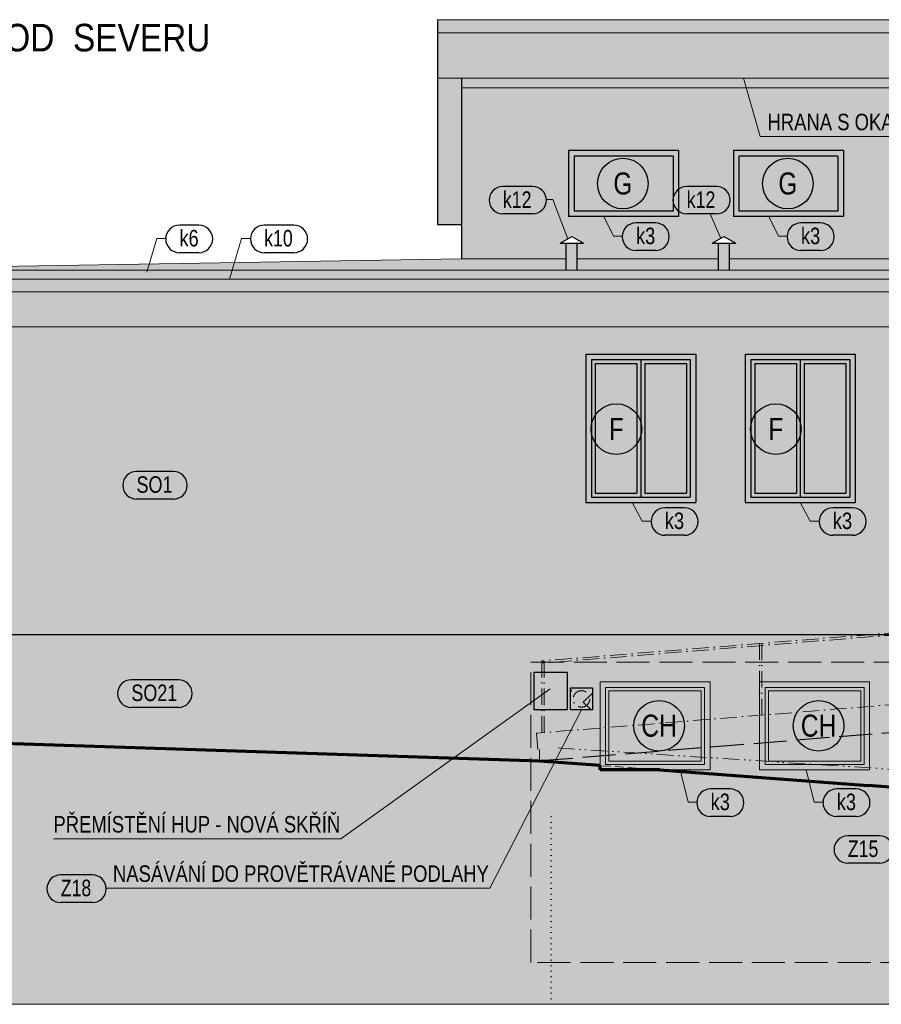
# Model space of a CAD drawing. Header units: millimetres. Extents: x -102573 to 74941, y -39020 to -17940.
# Tile 8 of 19: x -16156 to -8321, y -39020 to -30071. Entities that reach past the tile are written whole.
import ezdxf

# ---------------------------------------------------------------- set-up
doc = ezdxf.new("R2010")
doc.units = ezdxf.units.MM
for name, pattern in [('Carkovana 2x_1', [390, 300, -90]), ('Cerchovana_1', [250, 150, -50, 0, -50]), ('JIS_02_1.2', [115, 75, -40]), ('JIS_08_37', [50, 0, -50]), ('JIS_09_15', [300, 150, -50, 0, -50, 0, -50])]:
    doc.linetypes.add(name, pattern=pattern)
for name, color, linetype, lineweight in [('XR$1$POHLEDY - NOVÝ STAV_1', 7, 'Continuous', 25), ('XR$2$POHLEDY - KLEMPÍŘINA_1', 7, 'Continuous', 25), ('XR$3$POHLEDY - FILING_1', 7, 'Continuous', 25)]:
    doc.layers.add(name, color=color, linetype=linetype, lineweight=lineweight)
doc.styles.add('ARIAL', font='ARIAL.TTF')

# ---------------------------------------------------------------- blocks, each defined once
blk = doc.blocks.new('KOMPLEXNÍ OBJEKT_39')
at = {"layer": 'XR$3$POHLEDY - FILING_1', "linetype": 'Continuous', "lineweight": 13}
h = blk.add_hatch(color=251, dxfattribs=at)
h.paths.add_polyline_path([(-10877.8, -36890.2), (-9877.8, -36890.2), (-9877.8, -36090.2), (-10877.8, -36090.2)])
h.paths.add_polyline_path([(-10827.8, -36840.2), (-10827.8, -36140.2), (-9927.8, -36140.2), (-9927.8, -36840.2)], flags=16)
h = blk.add_hatch(color=251, dxfattribs=at)
h.paths.add_polyline_path([(-10827.8, -36840.2), (-9927.8, -36840.2), (-9927.8, -36140.2), (-10827.8, -36140.2)])
h.paths.add_polyline_path([(-9957.8, -36810.2), (-10797.8, -36810.2), (-10797.8, -36170.2), (-9957.8, -36170.2)], flags=16)
blk.add_hatch(color=9, dxfattribs=at).paths.add_polyline_path([(-10797.8, -36810.2), (-9957.8, -36810.2), (-9957.8, -36170.2), (-10797.8, -36170.2)])
blk = doc.blocks.new('KOMPLEXNÍ OBJEKT_40')
at = {"layer": 'XR$3$POHLEDY - FILING_1', "linetype": 'Continuous', "lineweight": 13}
h = blk.add_hatch(color=251, dxfattribs=at)
h.paths.add_polyline_path([(-9427.8, -36890.2), (-8427.8, -36890.2), (-8427.8, -36090.2), (-9427.8, -36090.2)])
h.paths.add_polyline_path([(-9377.8, -36840.2), (-9377.8, -36140.2), (-8477.8, -36140.2), (-8477.8, -36840.2)], flags=16)
h = blk.add_hatch(color=251, dxfattribs=at)
h.paths.add_polyline_path([(-9377.8, -36840.2), (-8477.8, -36840.2), (-8477.8, -36140.2), (-9377.8, -36140.2)])
h.paths.add_polyline_path([(-8507.8, -36810.2), (-9347.8, -36810.2), (-9347.8, -36170.2), (-8507.8, -36170.2)], flags=16)
blk.add_hatch(color=9, dxfattribs=at).paths.add_polyline_path([(-9347.8, -36810.2), (-8507.8, -36810.2), (-8507.8, -36170.2), (-9347.8, -36170.2)])
blk = doc.blocks.new('KOMPLEXNÍ OBJEKT_48')
at = {"layer": 'XR$3$POHLEDY - FILING_1', "linetype": 'Continuous', "lineweight": 13}
h = blk.add_hatch(color=251, dxfattribs=at)
h.paths.add_polyline_path([(-11165.3, -31860.2), (-10165.3, -31860.2), (-10165.3, -31260.2), (-11165.3, -31260.2)])
h.paths.add_polyline_path([(-11115.3, -31810.2), (-11115.3, -31310.2), (-10215.3, -31310.2), (-10215.3, -31810.2)], flags=16)
for color in [251, 9]:
    blk.add_hatch(color=color, dxfattribs=at).paths.add_polyline_path([(-11115.3, -31810.2), (-10215.3, -31810.2), (-10215.3, -31310.2), (-11115.3, -31310.2)])
blk.add_hatch(color=251, dxfattribs=at).paths.add_polyline_path([(-11115.3, -31810.2), (-11115.3, -31310.2), (-10215.3, -31310.2), (-10215.3, -31810.2)], flags=16)
blk = doc.blocks.new('KOMPLEXNÍ OBJEKT_49')
at = {"layer": 'XR$3$POHLEDY - FILING_1', "linetype": 'Continuous', "lineweight": 13}
h = blk.add_hatch(color=251, dxfattribs=at)
h.paths.add_polyline_path([(-9665.3, -31860.2), (-8665.3, -31860.2), (-8665.3, -31260.2), (-9665.3, -31260.2)])
h.paths.add_polyline_path([(-9615.3, -31810.2), (-9615.3, -31310.2), (-8715.3, -31310.2), (-8715.3, -31810.2)], flags=16)
for color in [251, 9]:
    blk.add_hatch(color=color, dxfattribs=at).paths.add_polyline_path([(-9615.3, -31810.2), (-8715.3, -31810.2), (-8715.3, -31310.2), (-9615.3, -31310.2)])
blk.add_hatch(color=251, dxfattribs=at).paths.add_polyline_path([(-9615.3, -31810.2), (-9615.3, -31310.2), (-8715.3, -31310.2), (-8715.3, -31810.2)], flags=16)

msp = doc.modelspace()

# ---------------------------------------------------------------- hatches: boundary and pattern name
at = {"layer": 'XR$3$POHLEDY - FILING_1', "linetype": 'Continuous', "lineweight": 13}
for color, points in [(251, [(18027.2, -30070.9), (-12357.8, -30070.9), (-12357.8, -30190.9), (18027.2, -30190.9)]), (252, [(18027.2, -30602.9), (18027.2, -30190.9), (-12357.8, -30190.9), (-12357.8, -30602.9)]), (8, [(-12357.8, -31932.6), (-12137.8, -31932.6), (-12137.8, -30602.9), (-12357.8, -30602.9)]), (8, [(-12137.8, -30689.8), (17807.2, -30689.8), (17807.2, -30602.9), (-12137.8, -30602.9)]), (252, [(-18419.6, -32428.9), (-1477.8, -32428.9), (-1477.8, -32422.2), (7127.2, -32422.2), (7127.2, -32428.9), (24088.9, -32428.9), (24090.4, -32348.5), (-18421.1, -32348.5)]), (251, [(-18652.4, -32433), (-18654.8, -32447.9), (-18654.7, -32462.9), (-18652.1, -32477.7), (-18647.1, -32491.9), (-18639.8, -32505), (-18630.4, -32516.7), (-18619.2, -32526.8), (-18606.5, -32534.8), (-18592.6, -32540.5), (-18577.9, -32543.9), (-18562.9, -32544.8), (-1477.8, -32544.8), (-1477.8, -32428.9), (-18478.9, -32428.9)]), (252, [(-1670.6, -32702.2), (-1672.5, -32700.6), (-1674.7, -32699.2), (-1679, -32695.4), (-1682.9, -32692.3), (-1684.2, -32690.7), (-1685.9, -32689.2), (-1689.8, -32684.4), (-1693.2, -32680.4), (-1694.1, -32679), (-1695.3, -32677.5), (-1698.6, -32671.6), (-1701.4, -32667), (-1701.9, -32665.7), (-1702.6, -32664.4), (-1705.1, -32657.4), (-1707.1, -32652.3), (-1707.3, -32651.3), (-1707.6, -32650.2), (-1709, -32642.2), (-1710.1, -32636.8), (-1710.1, -32636.1), (-1710.2, -32635.4), (-1710.3, -32625.9), (-1710.4, -32621.1), (-1707.9, -32605.5), (-1663.3, -32604.5), (-1663.3, -32544.8), (-18417.6, -32544.8), (-18412.1, -32864), (-1663.3, -32864), (-1663.3, -32706.4), (-1666.5, -32704.4)]), (7, [(-10922.8, -34375.2), (-10542.8, -34375.2), (-10542.8, -33195.2), (-10922.8, -33195.2)]), (7, [(-10472.8, -34375.2), (-10092.8, -34375.2), (-10092.8, -33195.2), (-10472.8, -33195.2)]), (7, [(-9472.8, -34375.2), (-9092.8, -34375.2), (-9092.8, -33195.2), (-9472.8, -33195.2)]), (7, [(-9022.8, -34375.2), (-8642.8, -34375.2), (-8642.8, -33195.2), (-9022.8, -33195.2)]), (254, [(-11477.2, -36344.3), (-11177.2, -36344.3), (-11177.2, -36002), (-11477.2, -36002)])]:
    msp.add_hatch(color=color, dxfattribs=at).paths.add_polyline_path(points)
h = msp.add_hatch(color=254, dxfattribs=at)
h.paths.add_polyline_path([(6421.1, -32158.9), (6411.8, -32174.2), (6418.4, -32163.8), (6419.7, -32161.3), (6420.6, -32159.8)])
h.paths.add_polyline_path([(6429.8, -32174.2), (6411.8, -32174.2), (6411.8, -32245.9), (11148, -32245.9), (11148, -32102.6), (11091.4, -32102.6), (11198, -32041.8), (11304.7, -32102.6), (11248, -32102.6), (11248, -32245.9), (15371.1, -32245.9), (15371.1, -32102.6), (15314.5, -32102.6), (15421.1, -32041.8), (15527.8, -32102.6), (15471.1, -32102.6), (15471.1, -32245.9), (16754.6, -32245.9), (16754.6, -32102.6), (16698, -32102.6), (16804.6, -32041.8), (16911.3, -32102.6), (16854.6, -32102.6), (16854.6, -32245.9), (17807.2, -32245.9), (17807.2, -30689.8), (-12137.8, -30689.8), (-12137.8, -32245.9), (-11185.3, -32245.9), (-11185.3, -32102.6), (-11242, -32102.6), (-11135.3, -32041.8), (-11028.7, -32102.6), (-11085.3, -32102.6), (-11085.3, -32245.9), (-9801.8, -32245.9), (-9801.8, -32102.6), (-9858.5, -32102.6), (-9751.8, -32041.8), (-9645.2, -32102.6), (-9701.8, -32102.6), (-9701.8, -32245.9), (-5578.7, -32245.9), (-5578.7, -32102.6), (-5635.4, -32102.6), (-5528.7, -32041.8), (-5422.1, -32102.6), (-5478.7, -32102.6), (-5478.7, -32245.9), (69.4, -32245.9), (69.4, -32102.6), (12.7, -32102.6), (119.4, -32041.8), (226, -32102.6), (169.4, -32102.6), (169.4, -32245.9), (6261.8, -32245.9), (6261.8, -32174.2), (6239.1, -32174.2), (6230.8, -32163.9), (6223.3, -32152.8), (6216.6, -32141), (6210.8, -32128.4), (6205.9, -32115.3), (6202, -32101.8), (6199.1, -32087.8), (6197.1, -32073.6), (6196.2, -32059.1), (6196.3, -32044.7), (6197.5, -32030.2), (6199.7, -32015.9), (6202.8, -32001.9), (6207, -31988.2), (6212.1, -31974.9), (6218.1, -31962.2), (6225, -31950.2), (6232.7, -31938.9), (6241.1, -31928.3), (6250.3, -31918.7), (6260.1, -31910), (6270.5, -31902.4), (6281.3, -31895.8), (6292.5, -31890.4), (6304.1, -31886.1), (6315.9, -31883.1), (6316.5, -31882.8), (6326.7, -31880.8), (6330, -31880.2), (6343.5, -31880.2), (6346.9, -31880.8), (6357, -31882.8), (6361.9, -31884.6), (6370.1, -31888), (6368.4, -31887), (6366.9, -31886.5), (6364.6, -31885.4), (6352.4, -31881.3), (6363.8, -31883), (6375.5, -31886.1), (6386.9, -31890.4), (6398, -31895.8), (6408.6, -31902.4), (6418.6, -31910), (6428.1, -31918.7), (6436.9, -31928.3), (6445, -31938.9), (6452.2, -31950.2), (6458.7, -31962.2), (6464.2, -31974.9), (6468.8, -31988.2), (6472.5, -32001.9), (6475.1, -32015.9), (6476.8, -32030.2), (6477.4, -32044.7), (6477, -32059.1), (6475.5, -32073.6), (6473, -32087.8), (6469.6, -32101.8), (6465.2, -32115.3), (6459.8, -32128.4), (6453.5, -32141), (6446.4, -32152.8), (6438.5, -32163.9)])
h.paths.add_polyline_path([(6255.2, -32163.8), (6261.8, -32174.2), (6252.5, -32158.9), (6252.9, -32159.8), (6253.8, -32161.3)])
h.paths.add_polyline_path([(6412.4, -31926.4), (6411.1, -31924.8), (6406.2, -31918), (6403.9, -31915.3), (6402.6, -31913.6), (6401.1, -31912.1), (6398.7, -31909.3), (6393.4, -31904.2), (6391.9, -31902.7), (6391.4, -31902.3), (6390.7, -31901.7), (6382.3, -31895.1), (6381.2, -31894.4), (6380.4, -31893.8), (6378.6, -31892.7), (6373.6, -31889.6), (6370.2, -31888), (6375.3, -31890.9), (6382.8, -31895.6), (6387.9, -31899.6), (6394.7, -31905.6), (6399.6, -31910.5), (6405.9, -31917.9), (6410.2, -31923.6), (6416, -31932.3), (6419.8, -31938.5), (6425, -31948.7), (6427.7, -31954.3), (6425.6, -31949.5), (6422.4, -31943.4), (6421.2, -31940.8), (6420.6, -31939.8), (6419.7, -31938.1), (6413.2, -31927.6), (6412.7, -31926.9)])
h.paths.add_polyline_path([(6444, -32012.6), (6443.9, -32011.2), (6443.3, -32008.1), (6442.2, -32001.3), (6440.8, -31995.2), (6440.9, -31995.8)])
h.paths.add_polyline_path([(6234.2, -32111), (6235.2, -32115), (6238.1, -32124.8), (6238.7, -32126.9), (6238.9, -32127.4), (6239.1, -32128.2), (6243.8, -32140.7), (6244.7, -32142.7), (6245.2, -32144), (6246.4, -32146.5), (6249.2, -32152.7), (6251.7, -32157.4), (6249.8, -32153.4), (6244.4, -32142), (6241.8, -32135), (6237.8, -32123.7), (6235.6, -32115.8), (6232.7, -32104.3), (6231, -32095.8), (6229.2, -32084), (6228.1, -32075.2), (6227.3, -32063), (6226.9, -32054.2), (6227.1, -32041.6), (6227.4, -32033.3), (6228.7, -32019.8), (6229.5, -32012.8), (6229.1, -32015.3), (6227.5, -32029.7), (6227.5, -32030.3), (6227.5, -32030.7), (6227.4, -32032.6), (6226.8, -32044.1), (6226.8, -32048.1), (6226.8, -32050.5), (6226.9, -32053.4), (6226.9, -32058.6), (6227.4, -32067.3), (6227.6, -32070.3), (6227.7, -32071.4), (6227.8, -32073.1), (6229.5, -32087.4), (6229.7, -32088.8), (6229.8, -32089.8), (6230.4, -32092.6), (6231.9, -32101.4), (6233.1, -32106.1), (6233.6, -32108.7)])
h.paths.add_polyline_path([(6272.4, -31912.1), (6270.9, -31913.6), (6269.6, -31915.3), (6267.3, -31918), (6262.4, -31924.8), (6261.1, -31926.4), (6260.8, -31926.9), (6260.3, -31927.6), (6253.8, -31938.1), (6253, -31939.8), (6252.3, -31940.8), (6251.1, -31943.4), (6248, -31949.5), (6245.9, -31954.3), (6248.6, -31948.7), (6253.7, -31938.5), (6257.6, -31932.3), (6263.3, -31923.6), (6267.7, -31917.9), (6274, -31910.5), (6278.8, -31905.6), (6285.6, -31899.6), (6290.7, -31895.6), (6298.2, -31890.9), (6303.3, -31888), (6299.9, -31889.6), (6295, -31892.7), (6293.1, -31893.8), (6292.3, -31894.4), (6291.2, -31895.1), (6282.8, -31901.7), (6282.1, -31902.3), (6281.6, -31902.7), (6280.1, -31904.2), (6274.8, -31909.3)])
h.paths.add_polyline_path([(6428.3, -32144), (6428.8, -32142.7), (6429.7, -32140.7), (6434.4, -32128.2), (6434.6, -32127.4), (6434.8, -32126.9), (6435.4, -32124.8), (6438.4, -32115), (6439.3, -32111), (6439.9, -32108.7), (6440.5, -32106.1), (6441.6, -32101.4), (6443.1, -32092.6), (6443.7, -32089.8), (6443.8, -32088.8), (6444, -32087.4), (6445.7, -32073.1), (6445.8, -32071.4), (6446, -32070.3), (6446.1, -32067.3), (6446.6, -32058.6), (6446.6, -32053.4), (6446.8, -32050.5), (6446.7, -32048.1), (6446.7, -32044.1), (6446.1, -32032.6), (6446.1, -32030.7), (6446, -32030.3), (6446, -32029.7), (6444.5, -32015.3), (6444.1, -32012.8), (6444.9, -32019.8), (6446.2, -32033.3), (6446.4, -32041.6), (6446.6, -32054.2), (6446.3, -32063), (6445.4, -32075.2), (6444.4, -32084), (6442.5, -32095.8), (6440.8, -32104.3), (6438, -32115.8), (6435.7, -32123.7), (6431.8, -32135), (6429.1, -32142), (6423.7, -32153.4), (6421.8, -32157.4), (6424.3, -32152.7), (6427.1, -32146.5)])
h.paths.add_polyline_path([(6229.6, -32011.2), (6229.5, -32012.6), (6232.6, -31995.8), (6232.7, -31995.2), (6231.3, -32001.3), (6230.2, -32008.1)])
h.paths.add_polyline_path([(6432.9, -31967.8), (6434.9, -31973.2), (6440.3, -31992.4), (6440.2, -31992.2), (6439.8, -31990.4), (6439.1, -31987.5), (6435.3, -31974.3), (6435.2, -31974.1), (6435.2, -31974), (6434.9, -31973.2), (6430.8, -31961.6), (6429.5, -31958.7), (6428.8, -31956.8), (6428, -31955.2)])
h.paths.add_polyline_path([(6240.6, -31967.8), (6245.5, -31955.2), (6244.7, -31956.8), (6244, -31958.7), (6242.8, -31961.6), (6238.6, -31973.2), (6238.3, -31974), (6238.3, -31974.1), (6238.2, -31974.3), (6234.4, -31987.5), (6233.8, -31990.4), (6233.3, -31992.2), (6233.2, -31992.4), (6238.6, -31973.2)])
h.paths.add_polyline_path([(6305.1, -31887), (6303.4, -31888), (6311.7, -31884.6)])
h.paths.add_polyline_path([(-2165.3, -31260.2), (-1165.3, -31260.2), (-1165.3, -31860.2), (-2165.3, -31860.2)], flags=16)
h.paths.add_polyline_path([(-8665.3, -31860.2), (-9665.3, -31860.2), (-9665.3, -31260.2), (-8665.3, -31260.2)], flags=16)
h.paths.add_polyline_path([(-11165.3, -31860.2), (-11165.3, -31260.2), (-10165.3, -31260.2), (-10165.3, -31860.2)], flags=16)
h.paths.add_polyline_path([(16834.7, -31860.2), (15834.7, -31860.2), (15834.7, -31260.2), (16834.7, -31260.2)], flags=16)
h.paths.add_polyline_path([(9334.7, -31260.2), (9334.7, -31860.2), (8334.7, -31860.2), (8334.7, -31260.2)], flags=16)
h.paths.add_polyline_path([(-5665.3, -31260.2), (-5665.3, -31860.2), (-6665.3, -31860.2), (-6665.3, -31260.2)], flags=16)
h.paths.add_polyline_path([(-8165.3, -31860.2), (-8165.3, -31260.2), (-7165.3, -31260.2), (-7165.3, -31860.2)], flags=16)
h.paths.add_polyline_path([(3334.7, -31260.2), (3334.7, -31860.2), (2334.7, -31860.2), (2334.7, -31260.2)], flags=16)
h.paths.add_polyline_path([(3834.7, -31860.2), (3834.7, -31260.2), (4834.7, -31260.2), (4834.7, -31860.2)], flags=16)
h.paths.add_polyline_path([(6334.7, -31260.2), (6334.7, -31860.2), (5334.7, -31860.2), (5334.7, -31260.2)], flags=16)
h.paths.add_polyline_path([(6834.7, -31860.2), (6834.7, -31260.2), (7834.7, -31260.2), (7834.7, -31860.2)], flags=16)
h.paths.add_polyline_path([(12334.7, -31260.2), (12334.7, -31860.2), (11334.7, -31860.2), (11334.7, -31260.2)], flags=16)
h.paths.add_polyline_path([(12834.7, -31260.2), (13834.7, -31260.2), (13834.7, -31860.2), (12834.7, -31860.2)], flags=16)
h.paths.add_polyline_path([(10834.7, -31260.2), (10834.7, -31860.2), (9834.7, -31860.2), (9834.7, -31260.2)], flags=16)
h.paths.add_polyline_path([(-3665.3, -31260.2), (-2665.3, -31260.2), (-2665.3, -31860.2), (-3665.3, -31860.2)], flags=16)
h.paths.add_polyline_path([(15334.7, -31260.2), (15334.7, -31860.2), (14334.7, -31860.2), (14334.7, -31260.2)], flags=16)
h.paths.add_polyline_path([(-4165.3, -31260.2), (-4165.3, -31860.2), (-5165.3, -31860.2), (-5165.3, -31260.2)], flags=16)
h.paths.add_polyline_path([(834.7, -31860.2), (834.7, -31260.2), (1834.7, -31260.2), (1834.7, -31860.2)], flags=16)
h.paths.add_polyline_path([(334.7, -31260.2), (334.7, -31860.2), (-665.3, -31860.2), (-665.3, -31260.2)], flags=16)
for color, points in [(252, [(-18421.1, -32348.5), (24090.4, -32348.5), (17807.2, -32245.9), (16854.6, -32245.9), (16854.6, -32102.6), (16754.6, -32102.6), (16754.6, -32245.9), (15471.1, -32245.9), (15471.1, -32102.6), (15371.1, -32102.6), (15371.1, -32245.9), (11248, -32245.9), (11248, -32102.6), (11148, -32102.6), (11148, -32245.9), (169.4, -32245.9), (169.4, -32102.6), (69.4, -32102.6), (69.4, -32245.9), (-5478.7, -32245.9), (-5478.7, -32102.6), (-5578.7, -32102.6), (-5578.7, -32245.9), (-9701.8, -32245.9), (-9701.8, -32102.6), (-9801.8, -32102.6), (-9801.8, -32245.9), (-11085.3, -32245.9), (-11085.3, -32102.6), (-11185.3, -32102.6), (-11185.3, -32245.9), (-12137.8, -32245.9)]), (254, [(-11147.2, -36344.3), (-10947.2, -36344.3), (-10947.2, -36144.3), (-11147.2, -36144.3)])]:
    msp.add_hatch(color=color, dxfattribs=at).paths.add_polyline_path(points, flags=0)
h = msp.add_hatch(dxfattribs=at)
h.set_pattern_fill('VZOR', scale=300, angle=45, style=0, pattern_type=2)
h.set_pattern_definition([(45, (-6e-14, 848.53), (-3e-14, 424.264), [300, -300]), (135, (-6e-14, 848.53), (-424.264, 3e-14), [300, -300])])
h.paths.add_polyline_path([(-18421.1, -32348.5), (24090.4, -32348.5), (17807.2, -32245.9), (16854.6, -32245.9), (16854.6, -32102.6), (16754.6, -32102.6), (16754.6, -32245.9), (15471.1, -32245.9), (15471.1, -32102.6), (15371.1, -32102.6), (15371.1, -32245.9), (11248, -32245.9), (11248, -32102.6), (11148, -32102.6), (11148, -32245.9), (169.4, -32245.9), (169.4, -32102.6), (69.4, -32102.6), (69.4, -32245.9), (-5478.7, -32245.9), (-5478.7, -32102.6), (-5578.7, -32102.6), (-5578.7, -32245.9), (-9701.8, -32245.9), (-9701.8, -32102.6), (-9801.8, -32102.6), (-9801.8, -32245.9), (-11085.3, -32245.9), (-11085.3, -32102.6), (-11185.3, -32102.6), (-11185.3, -32245.9), (-12137.8, -32245.9)], flags=0)
h = msp.add_hatch(color=9, dxfattribs=at)
h.paths.add_polyline_path([(-18117.8, -35660.2), (-1407.8, -35660.2), (-1407.8, -33456.9), (-1663.3, -33230.5), (-1663.3, -32864), (-18117.8, -32864)])
h.paths.add_polyline_path([(-1553.3, -32864), (-1553.3, -33192.5), (-1407.8, -33321.4), (-1407.8, -33135.2), (-1477.8, -33135.2), (-1477.8, -32864)])
h.paths.add_polyline_path([(-6657.8, -33110.2), (-5657.8, -33110.2), (-5657.8, -34460.2), (-6657.8, -34460.2)], flags=16)
h.paths.add_polyline_path([(-3757.8, -34460.2), (-3757.8, -33110.2), (-2757.8, -33110.2), (-2757.8, -34460.2)], flags=16)
h.paths.add_polyline_path([(-9557.8, -33110.2), (-8557.8, -33110.2), (-8557.8, -34460.2), (-9557.8, -34460.2)], flags=16)
h.paths.add_polyline_path([(-11007.8, -34460.2), (-11007.8, -33110.2), (-10007.8, -33110.2), (-10007.8, -34460.2)], flags=16)
h.paths.add_polyline_path([(-7107.8, -33110.2), (-7107.8, -34460.2), (-8107.8, -34460.2), (-8107.8, -33110.2)], flags=16)
h.paths.add_polyline_path([(-5207.8, -34460.2), (-5207.8, -33110.2), (-4207.8, -33110.2), (-4207.8, -34460.2)], flags=16)
h = msp.add_hatch(color=251, dxfattribs=at)
h.paths.add_polyline_path([(-11007.8, -34460.2), (-10007.8, -34460.2), (-10007.8, -33110.2), (-11007.8, -33110.2)])
h.paths.add_polyline_path([(-10057.8, -34410.2), (-10957.8, -34410.2), (-10957.8, -33160.2), (-10057.8, -33160.2)], flags=16)
h = msp.add_hatch(color=251, dxfattribs=at)
h.paths.add_polyline_path([(-9557.8, -34460.2), (-8557.8, -34460.2), (-8557.8, -33110.2), (-9557.8, -33110.2)])
h.paths.add_polyline_path([(-8607.8, -34410.2), (-9507.8, -34410.2), (-9507.8, -33160.2), (-8607.8, -33160.2)], flags=16)
h = msp.add_hatch(color=251, dxfattribs=at)
h.paths.add_polyline_path([(-10957.8, -34410.2), (-10507.8, -34410.2), (-10507.8, -33160.2), (-10957.8, -33160.2)])
h.paths.add_polyline_path([(-10922.8, -34375.2), (-10922.8, -33195.2), (-10542.8, -33195.2), (-10542.8, -34375.2)], flags=16)
h = msp.add_hatch(color=251, dxfattribs=at)
h.paths.add_polyline_path([(-10507.8, -34410.2), (-10057.8, -34410.2), (-10057.8, -33160.2), (-10507.8, -33160.2)])
h.paths.add_polyline_path([(-10092.8, -34375.2), (-10472.8, -34375.2), (-10472.8, -33195.2), (-10092.8, -33195.2)], flags=16)
h = msp.add_hatch(color=251, dxfattribs=at)
h.paths.add_polyline_path([(-9507.8, -34410.2), (-9057.8, -34410.2), (-9057.8, -33160.2), (-9507.8, -33160.2)])
h.paths.add_polyline_path([(-9472.8, -34375.2), (-9472.8, -33195.2), (-9092.8, -33195.2), (-9092.8, -34375.2)], flags=16)
h = msp.add_hatch(color=251, dxfattribs=at)
h.paths.add_polyline_path([(-9057.8, -34410.2), (-8607.8, -34410.2), (-8607.8, -33160.2), (-9057.8, -33160.2)])
h.paths.add_polyline_path([(-8642.8, -34375.2), (-9022.8, -34375.2), (-9022.8, -33195.2), (-8642.8, -33195.2)], flags=16)
at = {"layer": 'XR$3$POHLEDY - FILING_1', "linetype": 'Continuous', "lineweight": 50}
msp.add_hatch(color=7, dxfattribs=at).paths.add_polyline_path([(7057.2, -35910.2), (4101.5, -35950.2), (3772.2, -35955.8), (1152.2, -36000.2), (-1407.8, -36000.2), (-1407.8, -37440.2), (-2527.8, -37460.2), (-2677.8, -37460.2), (-10336.2, -36890.2), (-10877.8, -36890.2), (-10877.8, -36849.9), (-11427.8, -36808.9), (-18077.8, -36590.2), (-19289.5, -36580.2), (-25582.6, -37200.2), (-25582.6, -39020.2), (29270.2, -39020.2), (29270.2, -35690.2), (24407.2, -35780.2), (23607.2, -35860.2), (9164.5, -36006.9), (7057.2, -35990.2)])
at = {"layer": 'XR$3$POHLEDY - FILING_1', "linetype": 'Continuous', "lineweight": 70}
h = msp.add_hatch(color=253, dxfattribs=at)
h.paths.add_polyline_path([(-1407.8, -37440.2), (-1407.8, -35660.2), (-18117.8, -35660.2), (-18117.8, -36589.8), (-18077.8, -36590.2), (-11427.8, -36808.9), (-10877.8, -36849.9), (-10877.8, -36090.2), (-9877.8, -36090.2), (-9877.8, -36890.2), (-10336.2, -36890.2), (-2677.8, -37460.2)])
h.paths.add_polyline_path([(-3977.3, -37063.4), (-3977.3, -36863.4), (-3777.3, -36863.4), (-3777.3, -37063.4)], flags=16)
h.paths.add_polyline_path([(-8427.8, -36890.2), (-9427.8, -36890.2), (-9427.8, -36090.2), (-8427.8, -36090.2)], flags=16)
h.paths.add_polyline_path([(-2627.8, -36090.2), (-1627.8, -36090.2), (-1627.8, -36890.2), (-2627.8, -36890.2)], flags=16)
h.paths.add_polyline_path([(-11177.2, -36002), (-11177.2, -36344.3), (-11477.2, -36344.3), (-11477.2, -36002)], flags=16)
h.paths.add_polyline_path([(-6527.8, -36090.2), (-5527.8, -36090.2), (-5527.8, -36890.2), (-6527.8, -36890.2)], flags=16)
h.paths.add_polyline_path([(-3627.3, -36557), (-3977.3, -36557), (-3977.3, -36207), (-3627.3, -36207)], flags=16)
h.paths.add_polyline_path([(-6977.8, -36890.2), (-7977.8, -36890.2), (-7977.8, -36090.2), (-6977.8, -36090.2)], flags=16)
at = {"layer": 'XR$3$POHLEDY - FILING_1', "linetype": 'Continuous', "lineweight": 13}
h = msp.add_hatch(dxfattribs=at)
h.set_pattern_fill('VZOR', scale=150, angle=315, style=0, pattern_type=2)
h.set_pattern_definition([(315, (424.26, -9e-14), (212.13203, -5e-14), [150, -150]), (45, (424.26, -9e-14), (5e-14, 212.13203), [150, -150])])
h.paths.add_polyline_path([(-11147.2, -36344.3), (-10947.2, -36344.3), (-10947.2, -36144.3), (-11147.2, -36144.3)], flags=0)

# ---------------------------------------------------------------- linework, layer by layer
at = {"layer": 'XR$1$POHLEDY - NOVÝ STAV_1', "color": 7, "linetype": 'Continuous', "lineweight": 13}
for p, q in [((18027.2, -30070.9), (-12357.8, -30070.9)), ((18027.2, -30190.9), (-12357.8, -30190.9)), ((18027.2, -30602.9), (-12357.8, -30602.9)), ((17807.2, -30689.8), (-12137.8, -30689.8)), ((-12137.8, -32245.9), (-18421.1, -32348.5)), ((-11185.3, -32245.9), (-12137.8, -32245.9)), ((-9801.8, -32245.9), (-11085.3, -32245.9)), ((-5578.7, -32245.9), (-9701.8, -32245.9)), ((-18421.1, -32348.5), (24090.4, -32348.5)), ((-18412.1, -32864), (-1477.8, -32864)), ((-9877.8, -36090.2), (-10877.8, -36090.2)), ((-10877.8, -36090.2), (-10877.8, -36890.2)), ((-9927.8, -36140.2), (-10827.8, -36140.2)), ((-10827.8, -36140.2), (-10827.8, -36840.2)), ((-9927.8, -36840.2), (-9927.8, -36140.2)), ((-9877.8, -36890.2), (-9877.8, -36090.2)), ((-8427.8, -36090.2), (-9427.8, -36090.2)), ((-9427.8, -36090.2), (-9427.8, -36890.2)), ((-8477.8, -36140.2), (-9377.8, -36140.2)), ((-9377.8, -36140.2), (-9377.8, -36840.2)), ((-8477.8, -36840.2), (-8477.8, -36140.2)), ((-8427.8, -36890.2), (-8427.8, -36090.2)), ((-9957.8, -36170.2), (-10797.8, -36170.2)), ((-10797.8, -36170.2), (-10797.8, -36810.2)), ((-9957.8, -36810.2), (-9957.8, -36170.2)), ((-8507.8, -36170.2), (-9347.8, -36170.2)), ((-9347.8, -36170.2), (-9347.8, -36810.2)), ((-8507.8, -36810.2), (-8507.8, -36170.2)), ((-10827.8, -36840.2), (-9927.8, -36840.2)), ((-10797.8, -36810.2), (-9957.8, -36810.2)), ((-9377.8, -36840.2), (-8477.8, -36840.2)), ((-9347.8, -36810.2), (-8507.8, -36810.2)), ((-10877.8, -36890.2), (-9877.8, -36890.2)), ((-9877.8, -36890.2), (-10336.2, -36890.2)), ((-9427.8, -36890.2), (-8427.8, -36890.2)), ((-8427.8, -36890.2), (-9427.8, -36890.2))]:
    msp.add_line(p, q, dxfattribs=at)
at = {"layer": 'XR$1$POHLEDY - NOVÝ STAV_1', "color": 7, "linetype": 'Continuous', "lineweight": 25}
for p, q in [((-12357.8, -30070.9), (-12357.8, -31932.6)), ((-12137.8, -30602.9), (-12137.8, -32245.9)), ((-11165.3, -31260.2), (-11165.3, -31860.2)), ((-10165.3, -31260.2), (-11165.3, -31260.2)), ((-11115.3, -31310.2), (-11115.3, -31810.2)), ((-10215.3, -31310.2), (-11115.3, -31310.2)), ((-11115.3, -31310.2), (-11115.3, -31810.2)), ((-10215.3, -31310.2), (-11115.3, -31310.2)), ((-10215.3, -31310.2), (-10215.3, -31810.2)), ((-10215.3, -31310.2), (-10215.3, -31810.2)), ((-10165.3, -31260.2), (-10165.3, -31860.2)), ((-9665.3, -31260.2), (-9665.3, -31860.2)), ((-8665.3, -31260.2), (-9665.3, -31260.2)), ((-9665.3, -31260.2), (-9665.3, -31860.2)), ((-8665.3, -31260.2), (-9665.3, -31260.2)), ((-9615.3, -31310.2), (-9615.3, -31810.2)), ((-8715.3, -31310.2), (-9615.3, -31310.2)), ((-9615.3, -31310.2), (-9615.3, -31810.2)), ((-8715.3, -31310.2), (-9615.3, -31310.2)), ((-8715.3, -31310.2), (-8715.3, -31810.2)), ((-8715.3, -31310.2), (-8715.3, -31810.2)), ((-8665.3, -31260.2), (-8665.3, -31860.2)), ((-8665.3, -31260.2), (-8665.3, -31860.2)), ((-10215.3, -31810.2), (-11115.3, -31810.2)), ((-10215.3, -31810.2), (-11115.3, -31810.2)), ((-8715.3, -31810.2), (-9615.3, -31810.2)), ((-8715.3, -31810.2), (-9615.3, -31810.2)), ((-12357.8, -31932.6), (-12137.8, -31932.6)), ((-10165.3, -31860.2), (-11165.3, -31860.2)), ((-8665.3, -31860.2), (-9665.3, -31860.2)), ((-8665.3, -31860.2), (-9665.3, -31860.2)), ((-11242, -32102.6), (-11135.3, -32041.8)), ((-11242, -32102.6), (-11028.7, -32102.6)), ((-11185.3, -32341.3), (-11185.3, -32102.6)), ((-11135.3, -32041.8), (-11028.7, -32102.6)), ((-11085.3, -32341.3), (-11085.3, -32102.6)), ((-9858.5, -32102.6), (-9751.8, -32041.8)), ((-9858.5, -32102.6), (-9645.2, -32102.6)), ((-9801.8, -32341.3), (-9801.8, -32102.6)), ((-9751.8, -32041.8), (-9645.2, -32102.6)), ((-9701.8, -32341.3), (-9701.8, -32102.6)), ((-11007.8, -33110.2), (-11007.8, -34460.2)), ((-11007.8, -33110.2), (-10007.8, -33110.2)), ((-10007.8, -33110.2), (-10007.8, -34460.2)), ((-9557.8, -33110.2), (-9557.8, -34460.2)), ((-9557.8, -33110.2), (-8557.8, -33110.2)), ((-8557.8, -33110.2), (-8557.8, -34460.2)), ((-10957.8, -33160.2), (-10957.8, -34410.2)), ((-10957.8, -33160.2), (-10057.8, -33160.2)), ((-10922.8, -33195.2), (-10922.8, -34375.2)), ((-10922.8, -33195.2), (-10542.8, -33195.2)), ((-10542.8, -33195.2), (-10542.8, -34375.2)), ((-10507.8, -33160.2), (-10507.8, -34410.2)), ((-10472.8, -33195.2), (-10092.8, -33195.2)), ((-10472.8, -33195.2), (-10472.8, -34375.2)), ((-10092.8, -33195.2), (-10092.8, -34375.2)), ((-10057.8, -33160.2), (-10057.8, -34410.2)), ((-9507.8, -33160.2), (-9507.8, -34410.2)), ((-9507.8, -33160.2), (-8607.8, -33160.2)), ((-9472.8, -33195.2), (-9472.8, -34375.2)), ((-9472.8, -33195.2), (-9092.8, -33195.2)), ((-9092.8, -33195.2), (-9092.8, -34375.2)), ((-9057.8, -33160.2), (-9057.8, -34410.2)), ((-9022.8, -33195.2), (-8642.8, -33195.2)), ((-9022.8, -33195.2), (-9022.8, -34375.2)), ((-8642.8, -33195.2), (-8642.8, -34375.2)), ((-8607.8, -33160.2), (-8607.8, -34410.2)), ((-10957.8, -34410.2), (-10057.8, -34410.2)), ((-10922.8, -34375.2), (-10542.8, -34375.2)), ((-10472.8, -34375.2), (-10092.8, -34375.2)), ((-9507.8, -34410.2), (-8607.8, -34410.2)), ((-9472.8, -34375.2), (-9092.8, -34375.2)), ((-9022.8, -34375.2), (-8642.8, -34375.2)), ((-11007.8, -34460.2), (-10007.8, -34460.2)), ((-9557.8, -34460.2), (-8557.8, -34460.2)), ((-18117.8, -35660.2), (-5652.8, -35660.2)), ((-17937.8, -35660.2), (-1407.8, -35660.2))]:
    msp.add_line(p, q, dxfattribs=at)
at = {"layer": 'XR$1$POHLEDY - NOVÝ STAV_1', "color": 6, "linetype": 'Continuous', "lineweight": 13}
for p, q in [((-9423.8, -31132.9), (-9573.8, -30602.9)), ((-6939.7, -31132.9), (-9423.8, -31132.9)), ((-11367.2, -31706.3), (-11307.2, -31706.3)), ((-11307.2, -31706.3), (-11171.3, -32062.3)), ((-9780.7, -32058.3), (-9876, -31836.5)), ((-10756.7, -32038.1), (-10843, -31860.2)), ((-9256.7, -32038.1), (-9343, -31860.2)), ((-10676.7, -32038.1), (-10756.7, -32038.1)), ((-9176.7, -32038.1), (-9256.7, -32038.1)), ((-14907.9, -32059), (-14999.1, -32365.5)), ((-14827.9, -32059), (-14907.9, -32059)), ((-14137.9, -32059), (-14247.9, -32428.9)), ((-14057.9, -32059), (-14137.9, -32059)), ((-10494.5, -34627.5), (-10585.6, -34460.2)), ((-8966.7, -34627.5), (-9057.8, -34460.2)), ((-10414.5, -34627.5), (-10494.5, -34627.5)), ((-8886.7, -34627.5), (-8966.7, -34627.5)), ((-11332.2, -36151.4), (-13236.9, -37516.1)), ((-11881.5, -37964.6), (-11047.2, -36344.3)), ((-10078.3, -37182.5), (-10150.3, -36890.2)), ((-8931.4, -37182.5), (-9003.3, -36890.2)), ((-9998.3, -37182.5), (-10078.3, -37182.5)), ((-8851.4, -37182.5), (-8931.4, -37182.5)), ((-15848.9, -37516.1), (-13236.9, -37516.1)), ((-15369.7, -37964.6), (-11881.5, -37964.6))]:
    msp.add_line(p, q, dxfattribs=at)
at = {"layer": 'XR$1$POHLEDY - NOVÝ STAV_1', "color": 6, "linetype": 'Continuous', "lineweight": 25}
for p, q in [((-11491.9, -31586.3), (-11762.2, -31586.3)), ((-9820.1, -31586.3), (-10090.4, -31586.3)), ((-11491.9, -31836.3), (-11762.2, -31836.3)), ((-9820.1, -31836.3), (-10090.4, -31836.3)), ((-14525.9, -31939), (-14702.9, -31939)), ((-13662.6, -31939), (-13932.9, -31939)), ((-10374.6, -31918.1), (-10551.7, -31918.1)), ((-8874.6, -31918.1), (-9051.7, -31918.1)), ((-14525.9, -32189), (-14702.9, -32189)), ((-13662.6, -32189), (-13932.9, -32189)), ((-10374.6, -32168.1), (-10551.7, -32168.1)), ((-8874.6, -32168.1), (-9051.7, -32168.1)), ((-14757.9, -34178.1), (-15093.4, -34178.1)), ((-14757.9, -34428.1), (-15093.4, -34428.1)), ((-10112.4, -34507.5), (-10289.5, -34507.5)), ((-8584.6, -34507.5), (-8761.7, -34507.5)), ((-10112.4, -34757.5), (-10289.5, -34757.5)), ((-8584.6, -34757.5), (-8761.7, -34757.5)), ((-14711.7, -36071.1), (-15140.4, -36071.1)), ((-14711.7, -36321.1), (-15140.4, -36321.1)), ((-9696.2, -37062.5), (-9873.3, -37062.5)), ((-8549.3, -37062.5), (-8726.4, -37062.5)), ((-9696.2, -37312.5), (-9873.3, -37312.5)), ((-8549.3, -37312.5), (-8726.4, -37312.5)), ((-8337.2, -37488.3), (-8626, -37488.3)), ((-8337.2, -37738.3), (-8626, -37738.3)), ((-15494.1, -37844.6), (-15782.9, -37844.6)), ((-15494.1, -38094.6), (-15782.9, -38094.6))]:
    msp.add_line(p, q, dxfattribs=at)
at = {"layer": 'XR$1$POHLEDY - NOVÝ STAV_1', "color": 204, "linetype": 'Cerchovana_1', "lineweight": 13}
for p, q in [((-1413.8, -35097.8), (-11407.8, -35899.4)), ((-1413.8, -35117.8), (-11406.2, -35919.4)), ((-1407.8, -35749.7), (-11457.1, -36555.8)), ((-9427.8, -35740.6), (-9427.8, -36392.2)), ((-9407.8, -36392.2), (-9407.8, -35739)), ((-11407.8, -35899.4), (-11407.8, -36551)), ((-11387.8, -36551), (-11387.8, -35897.8)), ((-11445.1, -36705.3), (-11457.1, -36555.8)), ((-11427.8, -36703.9), (-11427.8, -36808.9))]:
    msp.add_line(p, q, dxfattribs=at)
at = {"layer": 'XR$1$POHLEDY - NOVÝ STAV_1', "color": 254, "linetype": 'Carkovana 2x_1', "lineweight": 13}
for p, q in [((-11507.8, -38640.2), (-11507.8, -35910.2)), ((-11507.8, -35910.2), (-1147.8, -35910.2)), ((8352.2, -38640.2), (-11507.8, -38640.2))]:
    msp.add_line(p, q, dxfattribs=at)
at = {"layer": 'XR$1$POHLEDY - NOVÝ STAV_1', "color": 7, "linetype": 'Carkovana 2x_1', "lineweight": 25}
msp.add_line((-1407.8, -36000.2), (-11427.8, -36808.9), dxfattribs=at)
at = {"layer": 'XR$1$POHLEDY - NOVÝ STAV_1', "color": 7, "linetype": 'Continuous', "lineweight": 70}
for p, q in [((-11427.8, -36808.9), (-18077.8, -36590.2)), ((-10877.8, -36849.9), (-11427.8, -36808.9)), ((-10877.8, -36890.2), (-10877.8, -36849.9)), ((-10336.2, -36890.2), (-10877.8, -36890.2)), ((-10336.2, -36890.2), (-8439.8, -37031.3)), ((-2677.8, -37460.2), (-8439.8, -37031.3))]:
    msp.add_line(p, q, dxfattribs=at)
at = {"layer": 'XR$1$POHLEDY - NOVÝ STAV_1', "color": 92, "linetype": 'JIS_09_15', "lineweight": 13}
msp.add_line((-11260.6, -36690.2), (-1407.8, -37320.2), dxfattribs=at)
at = {"layer": 'XR$1$POHLEDY - NOVÝ STAV_1', "color": 7, "linetype": 'JIS_02_1.2', "lineweight": 13}
msp.add_line((-11427.8, -36808.9), (-2677.8, -37460.2), dxfattribs=at)
at = {"layer": 'XR$1$POHLEDY - NOVÝ STAV_1', "color": 5, "linetype": 'JIS_08_37', "lineweight": 13}
msp.add_line((-11324.1, -39020.2), (-11324.1, -37235.7), dxfattribs=at)
at = {"layer": 'XR$1$POHLEDY - NOVÝ STAV_1', "color": 5, "linetype": 'Continuous', "lineweight": 13}
msp.add_line((29270.2, -39020.2), (-25582.6, -39020.2), dxfattribs=at)
at = {"layer": 'XR$1$POHLEDY - NOVÝ STAV_1', "color": 8, "linetype": 'Continuous', "lineweight": 25}
for points in [[(-11477.2, -36002), (-11177.2, -36002), (-11177.2, -36344.3), (-11477.2, -36344.3), (-11477.2, -36002)], [(-11147.2, -36144.3), (-10947.2, -36144.3), (-10947.2, -36344.3), (-11147.2, -36344.3), (-11147.2, -36144.3)]]:
    msp.add_lwpolyline(points, close=True, dxfattribs=at)
at = {"layer": 'XR$1$POHLEDY - NOVÝ STAV_1', "color": 6, "linetype": 'Continuous', "lineweight": 25}
for centre in [(-10671.2, -31561), (-9171.2, -31561), (-10730.2, -33791.7), (-9280.2, -33791.7), (-10341.8, -36488.8), (-8891.8, -36488.8)]:
    msp.add_circle(centre, 230, dxfattribs=at)
at = {"layer": 'XR$1$POHLEDY - NOVÝ STAV_1', "color": 5, "linetype": 'Cerchovana_1', "lineweight": 13}
msp.add_circle((-11047.2, -36244.3), 75, dxfattribs=at)
at = {"layer": 'XR$1$POHLEDY - NOVÝ STAV_1', "color": 6, "linetype": 'Continuous', "lineweight": 25}
for centre, start, end in [((-11762.2, -31711.3), 90, 270), ((-11491.9, -31711.3), 270, 90), ((-10090.4, -31711.3), 90, 270), ((-9820.1, -31711.3), 270, 90), ((-14702.9, -32064), 90, 270), ((-14525.9, -32064), 270, 90), ((-13932.9, -32064), 90, 270), ((-13662.6, -32064), 270, 90), ((-10551.7, -32043.1), 90, 270), ((-10374.6, -32043.1), 270, 90), ((-9051.7, -32043.1), 90, 270), ((-8874.6, -32043.1), 270, 90), ((-15093.4, -34303.1), 90, 270), ((-14757.9, -34303.1), 270, 90), ((-10289.5, -34632.5), 90, 270), ((-10112.4, -34632.5), 270, 90), ((-8761.7, -34632.5), 90, 270), ((-8584.6, -34632.5), 270, 90), ((-15140.4, -36196.1), 90, 270), ((-14711.7, -36196.1), 270, 90), ((-9873.3, -37187.5), 90, 270), ((-9696.2, -37187.5), 270, 90), ((-8726.4, -37187.5), 90, 270), ((-8549.3, -37187.5), 270, 90), ((-8626, -37613.3), 90, 270), ((-8337.2, -37613.3), 270, 90), ((-15782.9, -37969.6), 90, 270), ((-15494.1, -37969.6), 270, 90)]:
    msp.add_arc(centre, 125, start, end, dxfattribs=at)
at = {"layer": 'XR$2$POHLEDY - KLEMPÍŘINA_1', "color": 251, "linetype": 'Continuous', "lineweight": 13}
for p, q in [((-1477.8, -32428.9), (-18478.9, -32428.9)), ((-18562.9, -32544.8), (-1477.8, -32544.8))]:
    msp.add_line(p, q, dxfattribs=at)

# ---------------------------------------------------------------- block references
at = {"layer": 'XR$3$POHLEDY - FILING_1', "color": 251, "linetype": 'Continuous', "lineweight": 13}
for name in ['KOMPLEXNÍ OBJEKT_48', 'KOMPLEXNÍ OBJEKT_49']:
    msp.add_blockref(name, (0, 0), dxfattribs=at)
at = {"layer": 'XR$3$POHLEDY - FILING_1', "color": 9, "linetype": 'Continuous', "lineweight": 13}
for name in ['KOMPLEXNÍ OBJEKT_39', 'KOMPLEXNÍ OBJEKT_40']:
    msp.add_blockref(name, (0, 0), dxfattribs=at)

# ---------------------------------------------------------------- texts
at = {"layer": 'XR$1$POHLEDY - NOVÝ STAV_1', "color": 7, "linetype": 'Continuous', "lineweight": 50, "insert": (-17713.7, -30108.7), "char_height": 250, "width": 3393.293, "attachment_point": 1, "style": 'ARIAL'}
msp.add_mtext('\\W0.87;POHLED  OD  SEVERU', dxfattribs=at)
at = {"layer": 'XR$1$POHLEDY - NOVÝ STAV_1', "color": 6, "linetype": 'Continuous', "lineweight": 25, "char_height": 150, "attachment_point": 7, "style": 'ARIAL'}
for s, insert, width in [('\\W0.80;HRANA S OKAPOVÝM NOSEM', (-9355.7, -31077.9), 2476.085), ('\\W0.77;k12', (-11762.2, -31781.3), 327.976), ('\\W0.77;k12', (-10090.4, -31781.3), 327.976), ('\\W0.79;k6', (-14702.9, -32134), 236.534), ('\\W0.77;k10', (-13932.9, -32134), 327.976), ('\\W0.79;k3', (-10551.7, -32113.1), 236.534), ('\\W0.79;k3', (-9051.7, -32113.1), 236.534), ('\\W0.78;SO1', (-15093.4, -34373.1), 393.631), ('\\W0.79;k3', (-10289.5, -34702.5), 236.534), ('\\W0.79;k3', (-8761.7, -34702.5), 236.534), ('\\W0.78;SO21', (-15140.4, -36266.1), 487.237), ('\\W0.79;k3', (-9873.3, -37257.5), 236.534), ('\\W0.79;k3', (-8726.4, -37257.5), 236.534), ('\\W0.80;PŘEMÍSTĚNÍ HUP - NOVÁ SKŘÍŇ', (-15848.9, -37461.1), 2672.093), ('\\W0.77;Z15', (-8626, -37683.3), 346.679), ('\\W0.80;NASÁVÁNÍ DO PROVĚTRÁVANÉ PODLAHY', (-15307.5, -37909.6), 3486.141), ('\\W0.77;Z18', (-15782.9, -38039.6), 346.679)]:
    msp.add_mtext(s, dxfattribs=dict(at, insert=insert, width=width))
at = {"layer": 'XR$1$POHLEDY - NOVÝ STAV_1', "color": 6, "linetype": 'Continuous', "lineweight": 35, "char_height": 200, "attachment_point": 5, "style": 'ARIAL'}
for s, insert, width in [('\\W0.79;G', (-10671.2, -31561), 252.05), ('\\W0.79;G', (-9171.2, -31561), 252.05), ('\\W0.78;F', (-10730.2, -33791.7), 214.341), ('\\W0.78;F', (-9280.2, -33791.7), 214.341), ('\\W0.80;CH', (-10341.8, -36488.8), 405.425), ('\\W0.80;CH', (-8891.8, -36488.8), 405.425)]:
    msp.add_mtext(s, dxfattribs=dict(at, insert=insert, width=width))

doc.saveas('drawing.dxf')
